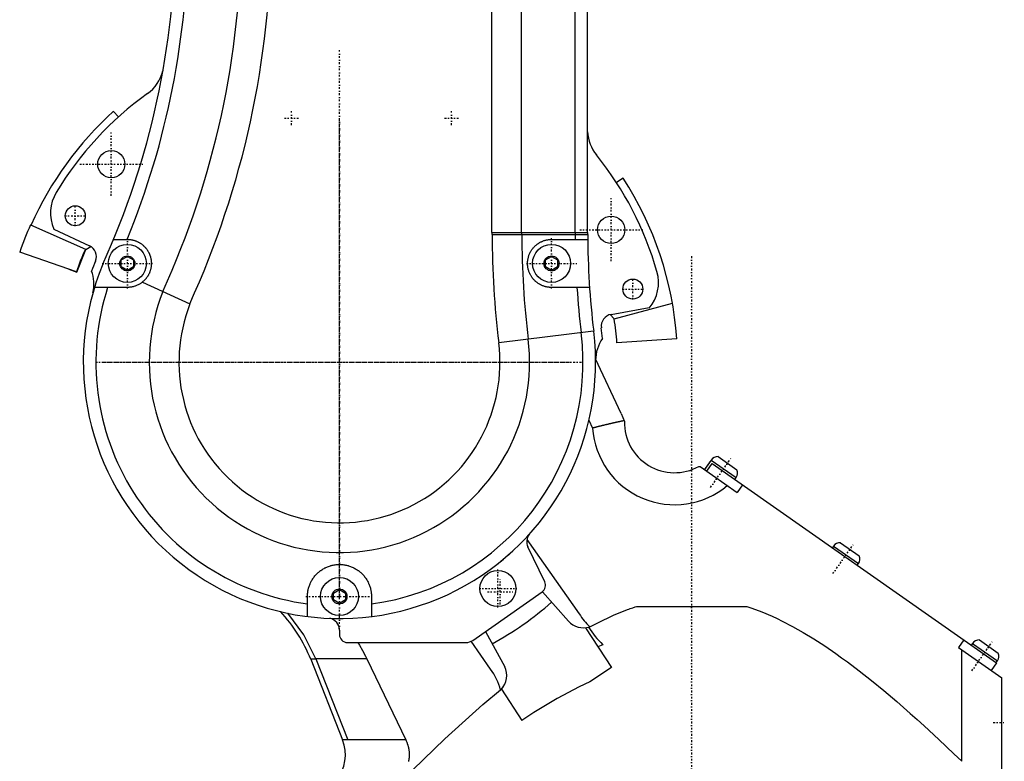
# Model space of a CAD drawing. Extents: x -484 to 152, y -5 to 754.
# Tile 3 of 8: x -168 to 78, y 230 to 416. Entities that reach past the tile are written whole.
import ezdxf

# ---------------------------------------------------------------- set-up
doc = ezdxf.new("R2010")
doc.units = 0
doc.linetypes.add('CENTER', pattern=[1.5, 0.45, -0.5, 0.05, -0.5])
doc.layers.add('AM_0', color=7, linetype='CONTINUOUS')
doc.layers.add('AM_7', color=7, linetype='CENTER')

msp = doc.modelspace()

# ---------------------------------------------------------------- linework, layer by layer
at = {"layer": 'AM_0', "color": 7, "linetype": 'CONTINUOUS'}
for p, q in [((-49.9, 362.4), (-49.9, 554.6)), ((-42.48, 362.4), (-42.48, 554.6)), ((-26, 362.4), (-26, 554.6)), ((-29.14, 362.4), (-29.14, 446)), ((-143.19, 391.32), (-144.42, 392.69)), ((-17.13, 376.02), (-18.81, 374.93)), ((-165.19, 364.37), (-151.49, 358.27)), ((-159.36, 363.28), (-150.48, 359.13)), ((-49.9, 362.4), (-26, 362.4)), ((-49.9, 361.93), (-25.95, 361.93)), ((-144.46, 360.7), (-141, 360.7)), ((-35, 360.7), (-25.95, 360.7)), ((-153.71, 352.63), (-167.9, 357.51)), ((-153.6, 352.53), (-151.37, 358.17)), ((-151.37, 358.17), (-150.12, 358.94)), ((-147.11, 354.53), (-147.15, 354.54)), ((-142.5, 355.57), (-141, 356.43)), ((-142.5, 353.83), (-142.5, 355.57)), ((-141, 356.43), (-139.5, 355.57)), ((-139.5, 355.57), (-139.5, 353.83)), ((-36.5, 355.57), (-35, 356.43)), ((-36.5, 353.83), (-36.5, 355.57)), ((-35, 356.43), (-33.5, 355.57)), ((-33.5, 355.57), (-33.5, 353.83)), ((-155.63, 353.29), (-153.6, 352.53)), ((-141, 352.97), (-142.5, 353.83)), ((-139.5, 353.83), (-141, 352.97)), ((-35, 352.97), (-36.5, 353.83)), ((-33.5, 353.83), (-35, 352.97)), ((-137.25, 350.01), (-125.36, 344.57)), ((-141, 348.7), (-149.21, 348.7)), ((-25.51, 348.7), (-35, 348.7)), ((-19.36, 340.87), (-4.8, 344.77)), ((-20.11, 341.97), (-10.61, 343.65)), ((-10.61, 343.65), (-10.61, 343.49)), ((-20.34, 341.92), (-19.36, 340.87)), ((-24.48, 337.8), (-48.2, 334.89)), ((-3.71, 335.89), (-18.67, 334.85)), ((-17.6, 317.2), (-23.99, 330.89)), ((-25.66, 315.54), (-24.74, 313.58)), ((-17.6, 317.2), (-16.78, 315.24)), ((4.52, 305.11), (3.2, 303.23)), ((4.87, 305.59), (3.21, 303.22)), ((4.52, 305.11), (4.53, 305.1)), ((4.87, 305.59), (11.1, 301.23)), ((6.62, 306.44), (11.3, 303.17)), ((1.79, 304), (2.1, 304)), ((2.1, 304), (11.39, 297.49)), ((3.77, 302.83), (5.09, 304.71)), ((5.09, 304.71), (76.2, 254.93)), ((10.76, 300.74), (11.1, 301.23)), ((12.71, 299.38), (11.39, 297.49)), ((-41.15, 285.76), (-28.09, 267.15)), ((-36.7, 275.17), (-40.9, 283.9)), ((35.47, 284.09), (35.17, 283.65)), ((35.47, 284.09), (41.7, 279.73)), ((37.22, 284.94), (41.9, 281.67)), ((41.39, 279.29), (41.7, 279.73)), ((-89.5, 272.37), (-88, 273.23)), ((-88, 273.23), (-86.5, 272.37)), ((-96, 266.5), (-96, 271.5)), ((-89.5, 270.63), (-89.5, 272.37)), ((-88, 269.77), (-89.5, 270.63)), ((-86.5, 270.63), (-88, 269.77)), ((-86.5, 272.37), (-86.5, 270.63)), ((-80, 271.5), (-80, 266.5)), ((-54.68, 260.54), (-37.35, 272.66)), ((-30.78, 265.32), (-37.3, 272.7)), ((-13.77, 269), (13.77, 269)), ((-26.51, 263.69), (-20.03, 253.72)), ((-25.77, 263.8), (-25.41, 263.91)), ((-25.73, 263.74), (-25.45, 263.9)), ((-88, 263.1), (-88, 262)), ((-51.5, 262.77), (-46.71, 253.94)), ((-86, 260), (-56.4, 260)), ((-50.25, 253.38), (-55.09, 260.3)), ((-22.23, 259.46), (-23.41, 258.92)), ((68.01, 260.66), (66.69, 258.78)), ((66.69, 258.78), (77.5, 251.2)), ((70.17, 259.79), (69.87, 259.36)), ((70.17, 259.79), (76.4, 255.43)), ((71.92, 260.64), (76.6, 257.37)), ((-81.17, 255.96), (-93.89, 255.96)), ((-93.89, 255.96), (-85.88, 235.7)), ((-81.17, 255.96), (-71.44, 235.7)), ((67.5, 230.33), (67.5, 258.21)), ((-95.18, 255.81), (-87.2, 235.7)), ((-93.83, 255.81), (-95.18, 255.81)), ((-20.03, 253.72), (-25.42, 250.22)), ((76.2, 254.93), (74.88, 253.04)), ((76.1, 255), (76.4, 255.43)), ((77.5, 226.46), (77.5, 251.2)), ((-47.11, 248.84), (-47.72, 248.12)), ((-47.39, 248.51), (-47.3, 248.58)), ((-47.53, 248.32), (-42.45, 240.5)), ((-71.44, 235.7), (-87.2, 235.7))]:
    msp.add_line(p, q, dxfattribs=at)
msp.add_lwpolyline([(-93.89, 255.96), (-96.89, 261.95), (-100.88, 267.31)], dxfattribs=at)
for points in [[(-141, 360.7, 0), (-140.93, 360.7, 0), (-140.8, 360.7, 0), (-140.66, 360.69, 0), (-140.6, 360.69, 0), (-140.53, 360.68, 0), (-140.4, 360.67, 0), (-140.26, 360.65, 0), (-140.13, 360.64, 0), (-140, 360.62, 0), (-139.87, 360.59, 0), (-139.81, 360.58, 0), (-139.74, 360.57, 0), (-139.61, 360.54, 0), (-139.49, 360.51, 0), (-139.36, 360.47, 0), (-139.24, 360.43, 0), (-139.11, 360.4, 0), (-139.05, 360.37, 0), (-138.99, 360.35, 0), (-138.87, 360.31, 0), (-138.75, 360.26, 0), (-138.69, 360.24, 0), (-138.63, 360.21, 0), (-138.52, 360.16, 0), (-138.4, 360.11, 0), (-138.34, 360.08, 0), (-138.28, 360.05, 0), (-138.17, 359.99, 0), (-138.05, 359.93, 0), (-137.94, 359.86, 0), (-137.82, 359.79, 0), (-137.71, 359.72, 0), (-137.66, 359.68, 0), (-137.6, 359.64, 0), (-137.49, 359.57, 0), (-137.38, 359.49, 0), (-137.27, 359.4, 0), (-137.17, 359.32, 0), (-137.07, 359.23, 0), (-137.01, 359.19, 0), (-136.96, 359.14, 0), (-136.86, 359.05, 0), (-136.77, 358.95, 0), (-136.67, 358.85, 0), (-136.58, 358.75, 0), (-136.49, 358.65, 0), (-136.44, 358.6, 0), (-136.4, 358.55, 0), (-136.31, 358.44, 0), (-136.23, 358.34, 0), (-136.14, 358.23, 0), (-136.07, 358.11, 0), (-135.99, 358, 0), (-135.95, 357.94, 0), (-135.92, 357.89, 0), (-135.85, 357.77, 0), (-135.78, 357.65, 0), (-135.71, 357.54, 0), (-135.65, 357.42, 0), (-135.59, 357.3, 0), (-135.56, 357.24, 0), (-135.53, 357.18, 0), (-135.48, 357.06, 0), (-135.43, 356.93, 0), (-135.41, 356.87, 0), (-135.38, 356.81, 0), (-135.34, 356.68, 0), (-135.29, 356.56, 0), (-135.27, 356.49, 0), (-135.25, 356.43, 0), (-135.22, 356.3, 0), (-135.18, 356.16, 0), (-135.15, 356.03, 0), (-135.12, 355.89, 0), (-135.09, 355.76, 0), (-135.08, 355.69, 0), (-135.07, 355.62, 0), (-135.05, 355.48, 0), (-135.03, 355.34, 0), (-135.02, 355.2, 0), (-135.01, 355.05, 0), (-135, 354.91, 0), (-135, 354.84, 0), (-135, 354.77, 0), (-135, 354.63, 0), (-135, 354.48, 0), (-135.01, 354.34, 0), (-135.02, 354.2, 0), (-135.03, 354.06, 0), (-135.04, 353.98, 0), (-135.05, 353.91, 0), (-135.07, 353.77, 0), (-135.1, 353.63, 0), (-135.12, 353.49, 0), (-135.15, 353.35, 0), (-135.19, 353.21, 0), (-135.2, 353.15, 0), (-135.22, 353.08, 0), (-135.26, 352.94, 0), (-135.31, 352.81, 0), (-135.35, 352.68, 0), (-135.4, 352.55, 0), (-135.45, 352.42, 0), (-135.48, 352.35, 0), (-135.5, 352.29, 0), (-135.56, 352.17, 0), (-135.62, 352.04, 0), (-135.65, 351.98, 0), (-135.68, 351.92, 0), (-135.75, 351.8, 0), (-135.82, 351.67, 0), (-135.85, 351.61, 0), (-135.89, 351.55, 0), (-135.97, 351.43, 0), (-136.05, 351.32, 0), (-136.13, 351.2, 0), (-136.21, 351.08, 0), (-136.3, 350.97, 0), (-136.34, 350.92, 0), (-136.39, 350.86, 0), (-136.48, 350.75, 0), (-136.58, 350.65, 0), (-136.68, 350.54, 0), (-136.78, 350.44, 0), (-136.88, 350.34, 0), (-136.93, 350.29, 0), (-136.98, 350.24, 0), (-137.09, 350.15, 0), (-137.2, 350.06, 0), (-137.25, 350.01, 0)], [(-35, 348.7, 0), (-35.08, 348.7, 0), (-35.25, 348.71, 0), (-35.42, 348.71, 0), (-35.5, 348.72, 0), (-35.58, 348.73, 0), (-35.75, 348.75, 0), (-35.92, 348.77, 0), (-36.09, 348.8, 0), (-36.26, 348.83, 0), (-36.43, 348.87, 0), (-36.51, 348.89, 0), (-36.59, 348.92, 0), (-36.76, 348.96, 0), (-36.92, 349.02, 0), (-37.09, 349.07, 0), (-37.25, 349.14, 0), (-37.41, 349.21, 0), (-37.49, 349.24, 0), (-37.57, 349.28, 0), (-37.72, 349.35, 0), (-37.88, 349.43, 0), (-37.95, 349.48, 0), (-38.03, 349.52, 0), (-38.18, 349.61, 0), (-38.32, 349.7, 0), (-38.39, 349.75, 0), (-38.46, 349.8, 0), (-38.6, 349.9, 0), (-38.74, 350, 0), (-38.87, 350.11, 0), (-38.99, 350.22, 0), (-39.12, 350.34, 0), (-39.18, 350.39, 0), (-39.24, 350.45, 0), (-39.36, 350.58, 0), (-39.48, 350.7, 0), (-39.59, 350.84, 0), (-39.7, 350.97, 0), (-39.81, 351.11, 0), (-39.86, 351.18, 0), (-39.91, 351.26, 0), (-40.01, 351.4, 0), (-40.11, 351.56, 0), (-40.2, 351.71, 0), (-40.29, 351.87, 0), (-40.37, 352.03, 0), (-40.41, 352.11, 0), (-40.45, 352.19, 0), (-40.53, 352.36, 0), (-40.59, 352.53, 0), (-40.66, 352.7, 0), (-40.71, 352.87, 0), (-40.77, 353.05, 0), (-40.79, 353.13, 0), (-40.81, 353.22, 0), (-40.86, 353.4, 0), (-40.89, 353.57, 0), (-40.92, 353.75, 0), (-40.95, 353.93, 0), (-40.97, 354.1, 0), (-40.98, 354.19, 0), (-40.99, 354.28, 0), (-40.99, 354.45, 0), (-41, 354.63, 0), (-41, 354.71, 0), (-41, 354.8, 0), (-40.99, 354.98, 0), (-40.98, 355.16, 0), (-40.98, 355.25, 0), (-40.97, 355.34, 0), (-40.94, 355.51, 0), (-40.92, 355.69, 0), (-40.88, 355.87, 0), (-40.85, 356.05, 0), (-40.8, 356.22, 0), (-40.78, 356.31, 0), (-40.75, 356.4, 0), (-40.7, 356.57, 0), (-40.64, 356.75, 0), (-40.58, 356.92, 0), (-40.51, 357.08, 0), (-40.43, 357.25, 0), (-40.39, 357.33, 0), (-40.35, 357.41, 0), (-40.27, 357.57, 0), (-40.18, 357.73, 0), (-40.09, 357.88, 0), (-39.99, 358.03, 0), (-39.89, 358.17, 0), (-39.84, 358.24, 0), (-39.79, 358.31, 0), (-39.68, 358.45, 0), (-39.57, 358.58, 0), (-39.46, 358.71, 0), (-39.35, 358.84, 0), (-39.23, 358.96, 0), (-39.17, 359.02, 0), (-39.11, 359.07, 0), (-38.98, 359.19, 0), (-38.85, 359.3, 0), (-38.72, 359.41, 0), (-38.58, 359.51, 0), (-38.44, 359.61, 0), (-38.37, 359.66, 0), (-38.3, 359.71, 0), (-38.15, 359.8, 0), (-38.01, 359.89, 0), (-37.93, 359.94, 0), (-37.85, 359.98, 0), (-37.7, 360.06, 0), (-37.54, 360.13, 0), (-37.46, 360.17, 0), (-37.38, 360.21, 0), (-37.22, 360.27, 0), (-37.06, 360.33, 0), (-36.9, 360.39, 0), (-36.74, 360.44, 0), (-36.57, 360.49, 0), (-36.49, 360.51, 0), (-36.4, 360.53, 0), (-36.24, 360.57, 0), (-36.07, 360.6, 0), (-35.9, 360.63, 0), (-35.74, 360.65, 0), (-35.57, 360.67, 0), (-35.49, 360.68, 0), (-35.41, 360.69, 0), (-35.24, 360.7, 0), (-35.08, 360.7, 0), (-35, 360.7, 0)], [(-137.25, 350.01, 0), (-137.35, 349.94, 0), (-137.53, 349.8, 0), (-137.73, 349.67, 0), (-137.82, 349.61, 0), (-137.92, 349.55, 0), (-138.12, 349.44, 0), (-138.31, 349.34, 0), (-138.51, 349.24, 0), (-138.71, 349.15, 0), (-138.91, 349.07, 0), (-139.02, 349.04, 0), (-139.12, 349, 0), (-139.34, 348.94, 0), (-139.55, 348.88, 0), (-139.77, 348.83, 0), (-139.99, 348.79, 0), (-140.21, 348.75, 0), (-140.33, 348.74, 0), (-140.44, 348.73, 0), (-140.66, 348.71, 0), (-140.89, 348.7, 0), (-141, 348.7, 0)], [(-16.85, 315.41, 0), (-16.86, 315.41, 0), (-16.88, 315.4, 0), (-16.89, 315.4, 0), (-16.9, 315.4, 0), (-16.91, 315.4, 0), (-16.93, 315.39, 0), (-16.96, 315.39, 0), (-16.98, 315.38, 0), (-17.01, 315.38, 0), (-17.03, 315.37, 0), (-17.04, 315.37, 0), (-17.06, 315.37, 0), (-17.09, 315.36, 0), (-17.12, 315.35, 0), (-17.15, 315.35, 0), (-17.18, 315.34, 0), (-17.22, 315.33, 0), (-17.24, 315.33, 0), (-17.25, 315.33, 0), (-17.29, 315.32, 0), (-17.33, 315.31, 0), (-17.35, 315.31, 0), (-17.37, 315.3, 0), (-17.41, 315.29, 0), (-17.45, 315.29, 0), (-17.48, 315.28, 0), (-17.5, 315.28, 0), (-17.54, 315.27, 0), (-17.59, 315.26, 0), (-17.64, 315.25, 0), (-17.68, 315.24, 0), (-17.73, 315.23, 0), (-17.76, 315.22, 0), (-17.79, 315.22, 0), (-17.84, 315.21, 0), (-17.89, 315.19, 0), (-17.95, 315.18, 0), (-18, 315.17, 0), (-18.06, 315.16, 0), (-18.09, 315.15, 0), (-18.12, 315.15, 0), (-18.18, 315.13, 0), (-18.24, 315.12, 0), (-18.3, 315.11, 0), (-18.36, 315.09, 0), (-18.43, 315.08, 0), (-18.46, 315.07, 0), (-18.49, 315.07, 0), (-18.56, 315.05, 0), (-18.63, 315.04, 0), (-18.7, 315.02, 0), (-18.76, 315.01, 0), (-18.84, 314.99, 0), (-18.87, 314.98, 0), (-18.91, 314.98, 0), (-18.98, 314.96, 0), (-19.05, 314.94, 0), (-19.13, 314.93, 0), (-19.2, 314.91, 0), (-19.28, 314.89, 0), (-19.32, 314.88, 0), (-19.36, 314.88, 0), (-19.43, 314.86, 0), (-19.51, 314.84, 0), (-19.55, 314.83, 0), (-19.59, 314.82, 0), (-19.67, 314.8, 0), (-19.76, 314.79, 0), (-19.8, 314.78, 0), (-19.84, 314.77, 0), (-19.92, 314.75, 0), (-20.01, 314.73, 0), (-20.09, 314.71, 0), (-20.18, 314.69, 0), (-20.26, 314.67, 0), (-20.31, 314.66, 0), (-20.35, 314.65, 0), (-20.44, 314.63, 0), (-20.53, 314.61, 0), (-20.62, 314.59, 0), (-20.71, 314.57, 0), (-20.8, 314.55, 0), (-20.84, 314.54, 0), (-20.89, 314.53, 0), (-20.98, 314.5, 0), (-21.07, 314.48, 0), (-21.17, 314.46, 0), (-21.26, 314.44, 0), (-21.35, 314.42, 0), (-21.4, 314.4, 0), (-21.45, 314.39, 0), (-21.54, 314.37, 0), (-21.64, 314.35, 0), (-21.74, 314.32, 0), (-21.84, 314.3, 0), (-21.93, 314.28, 0), (-21.98, 314.27, 0), (-22.03, 314.25, 0), (-22.13, 314.23, 0), (-22.23, 314.21, 0), (-22.33, 314.18, 0), (-22.43, 314.16, 0), (-22.53, 314.13, 0), (-22.58, 314.12, 0), (-22.63, 314.11, 0), (-22.73, 314.08, 0), (-22.83, 314.06, 0), (-22.88, 314.05, 0), (-22.93, 314.03, 0), (-23.03, 314.01, 0), (-23.14, 313.98, 0), (-23.19, 313.97, 0), (-23.24, 313.96, 0), (-23.34, 313.93, 0), (-23.44, 313.91, 0), (-23.55, 313.88, 0), (-23.65, 313.85, 0), (-23.75, 313.83, 0), (-23.81, 313.82, 0), (-23.86, 313.8, 0), (-23.96, 313.78, 0), (-24.06, 313.75, 0), (-24.17, 313.72, 0), (-24.27, 313.7, 0), (-24.38, 313.67, 0), (-24.43, 313.66, 0), (-24.48, 313.64, 0), (-24.58, 313.62, 0), (-24.69, 313.59, 0), (-24.74, 313.58, 0)], [(-48.4, 279.72, 0), (-47.93, 280.1, 0), (-46.99, 280.86, 0), (-46.06, 281.65, 0), (-45.6, 282.06, 0)], [(-96, 271.5, 0), (-96, 271.61, 0), (-95.99, 271.84, 0), (-95.98, 272.06, 0), (-95.97, 272.17, 0), (-95.96, 272.28, 0), (-95.94, 272.5, 0), (-95.91, 272.71, 0), (-95.87, 272.93, 0), (-95.83, 273.14, 0), (-95.78, 273.36, 0), (-95.75, 273.47, 0), (-95.73, 273.58, 0), (-95.66, 273.8, 0), (-95.6, 274.01, 0), (-95.52, 274.23, 0), (-95.44, 274.44, 0), (-95.35, 274.66, 0), (-95.3, 274.76, 0), (-95.26, 274.87, 0), (-95.16, 275.08, 0), (-95.05, 275.29, 0), (-94.99, 275.39, 0), (-94.93, 275.49, 0), (-94.82, 275.69, 0), (-94.69, 275.89, 0), (-94.63, 275.98, 0), (-94.56, 276.08, 0), (-94.42, 276.27, 0), (-94.28, 276.45, 0), (-94.14, 276.63, 0), (-93.98, 276.81, 0), (-93.83, 276.98, 0), (-93.75, 277.06, 0), (-93.67, 277.14, 0), (-93.51, 277.3, 0), (-93.34, 277.46, 0), (-93.17, 277.6, 0), (-93, 277.75, 0), (-92.82, 277.89, 0), (-92.73, 277.96, 0), (-92.63, 278.02, 0), (-92.44, 278.16, 0), (-92.24, 278.28, 0), (-92.04, 278.41, 0), (-91.83, 278.52, 0), (-91.62, 278.64, 0), (-91.51, 278.69, 0), (-91.4, 278.74, 0), (-91.18, 278.84, 0), (-90.95, 278.94, 0), (-90.72, 279.02, 0), (-90.49, 279.1, 0), (-90.26, 279.18, 0), (-90.14, 279.21, 0), (-90.02, 279.24, 0), (-89.78, 279.3, 0), (-89.54, 279.35, 0), (-89.31, 279.39, 0), (-89.07, 279.43, 0), (-88.83, 279.46, 0), (-88.71, 279.47, 0), (-88.59, 279.48, 0), (-88.35, 279.49, 0), (-88.12, 279.5, 0), (-88, 279.5, 0), (-87.88, 279.5, 0), (-87.65, 279.49, 0), (-87.41, 279.48, 0), (-87.29, 279.47, 0), (-87.17, 279.46, 0), (-86.93, 279.43, 0), (-86.69, 279.39, 0), (-86.46, 279.35, 0), (-86.22, 279.3, 0), (-85.98, 279.24, 0), (-85.86, 279.21, 0), (-85.74, 279.18, 0), (-85.51, 279.1, 0), (-85.28, 279.02, 0), (-85.05, 278.94, 0), (-84.82, 278.84, 0), (-84.6, 278.74, 0), (-84.49, 278.69, 0), (-84.38, 278.64, 0), (-84.17, 278.52, 0), (-83.96, 278.41, 0), (-83.76, 278.28, 0), (-83.56, 278.16, 0), (-83.37, 278.02, 0), (-83.27, 277.96, 0), (-83.18, 277.89, 0), (-83, 277.75, 0), (-82.83, 277.6, 0), (-82.66, 277.46, 0), (-82.49, 277.3, 0), (-82.33, 277.14, 0), (-82.25, 277.06, 0), (-82.17, 276.98, 0), (-82.02, 276.81, 0), (-81.86, 276.63, 0), (-81.72, 276.45, 0), (-81.58, 276.27, 0), (-81.44, 276.08, 0), (-81.37, 275.98, 0), (-81.31, 275.89, 0), (-81.18, 275.69, 0), (-81.07, 275.49, 0), (-81.01, 275.39, 0), (-80.95, 275.29, 0), (-80.84, 275.08, 0), (-80.74, 274.87, 0), (-80.7, 274.76, 0), (-80.65, 274.66, 0), (-80.56, 274.44, 0), (-80.48, 274.23, 0), (-80.4, 274.01, 0), (-80.34, 273.8, 0), (-80.27, 273.58, 0), (-80.25, 273.47, 0), (-80.22, 273.36, 0), (-80.17, 273.14, 0), (-80.13, 272.93, 0), (-80.09, 272.71, 0), (-80.06, 272.5, 0), (-80.04, 272.28, 0), (-80.03, 272.17, 0), (-80.02, 272.06, 0), (-80.01, 271.84, 0), (-80, 271.61, 0), (-80, 271.5, 0)], [(-25.42, 263.91, 0), (-23.44, 264.96, 0), (-19.54, 266.81, 0), (-17.29, 267.75, 0), (-16.64, 267.99, 0), (-16, 268.23, 0), (-15.69, 268.35, 0), (-15.37, 268.46, 0), (-14.73, 268.68, 0), (-14.09, 268.9, 0), (-13.77, 269, 0)], [(13.77, 269, 0), (15.03, 268.58, 0), (17.55, 267.64, 0), (20.08, 266.57, 0), (21.36, 265.98, 0), (22.64, 265.36, 0), (25.23, 264.01, 0), (27.86, 262.53, 0), (30.54, 260.91, 0), (33.27, 259.14, 0), (36.06, 257.23, 0), (37.48, 256.21, 0), (38.92, 255.16, 0), (41.87, 252.94, 0), (44.9, 250.55, 0), (48.02, 247.98, 0), (51.26, 245.24, 0), (54.62, 242.3, 0), (56.35, 240.76, 0), (58.11, 239.16, 0), (61.74, 235.81, 0), (65.54, 232.22, 0), (67.5, 230.33, 0)], [(-83.4, 259.99, 0), (-82.98, 259.32, 0), (-82.2, 257.98, 0), (-81.5, 256.63, 0), (-81.17, 255.96, 0)], [(-25.42, 250.22, 0), (-28.07, 248.96, 0), (-33.57, 246.04, 0), (-39.39, 242.51, 0), (-42.45, 240.5, 0)], [(-78.19, 219.73, 0), (-72.31, 225.62, 0), (-61.64, 235.9, 0), (-52.14, 244.48, 0), (-47.74, 248.22, 0)], [(-71.44, 235.7, 0), (-71.32, 235.44, 0), (-71.18, 235.12, 0), (-71.14, 235.02, 0), (-71.11, 234.93, 0), (-71.09, 234.88, 0), (-71.07, 234.83, 0), (-71.04, 234.73, 0), (-71.01, 234.64, 0), (-70.97, 234.54, 0), (-70.94, 234.44, 0), (-70.91, 234.34, 0), (-70.9, 234.29, 0), (-70.88, 234.24, 0), (-70.86, 234.14, 0), (-70.83, 234.03, 0), (-70.82, 233.98, 0), (-70.8, 233.93, 0), (-70.78, 233.83, 0), (-70.76, 233.73, 0), (-70.75, 233.68, 0), (-70.74, 233.62, 0), (-70.72, 233.52, 0), (-70.7, 233.42, 0), (-70.68, 233.32, 0), (-70.66, 233.21, 0), (-70.65, 233.11, 0), (-70.64, 233.06, 0), (-70.64, 233.01, 0), (-70.62, 232.9, 0), (-70.61, 232.8, 0), (-70.6, 232.7, 0), (-70.59, 232.6, 0), (-70.59, 232.5, 0), (-70.59, 232.45, 0), (-70.58, 232.4, 0), (-70.58, 232.3, 0), (-70.58, 232.2, 0), (-70.57, 232.1, 0), (-70.57, 232, 0), (-70.57, 231.91, 0), (-70.57, 231.86, 0), (-70.58, 231.81, 0), (-70.58, 231.71, 0), (-70.58, 231.61, 0), (-70.59, 231.51, 0), (-70.59, 231.41, 0), (-70.6, 231.31, 0), (-70.61, 231.26, 0), (-70.61, 231.21, 0), (-70.62, 231.11, 0), (-70.63, 231, 0), (-70.65, 230.9, 0), (-70.66, 230.8, 0), (-70.68, 230.69, 0), (-70.69, 230.64, 0), (-70.7, 230.59, 0), (-70.71, 230.49, 0), (-70.73, 230.38, 0), (-70.74, 230.33, 0), (-70.75, 230.28, 0)]]:
    msp.add_polyline3d(points, dxfattribs=at)
for centre, radius in [((-145, 379.5), 3.4), ((-154, 366.6), 2.5), ((-20.1, 363.1), 3.4), ((-141, 354.7), 4.75), ((-35, 354.7), 4.75), ((-141, 354.7), 1.88), ((-35, 354.7), 1.88), ((-14.7, 348.3), 2.5), ((-88, 271.5), 4.75), ((-48.4, 273.5), 4.5), ((-88, 271.5), 1.88)]:
    msp.add_circle(centre, radius, dxfattribs=at)
for centre, radius, start, end in [((-329, 437.8), 200, 335.4, 0), ((-329, 437.8), 203.14, 337.6952, 0), ((-329, 437.8), 216.48, 335.4, 0), ((-329, 437.8), 223.9, 335.4, 0), ((-141.81, 405.24), 10, 305.5691, 345.8066), ((-131.63, 402.67), 0.5, 152.2108, 165.8066), ((-88, 330), 82.5, 125.5691, 149.0719), ((-88, 330), 84.35, 131.9868, 156), ((-26.49, 387.57), 0.5, 2.7294, 12.5315), ((-16, 388.07), 10, 182.7294, 218.8877), ((-88, 330), 82.5, 15.9281, 38.8877), ((-88, 330), 84.5, 4, 33), ((-150.19, 367.26), 10, 149.0719, 203.4855), ((-88, 330), 84.5, 156, 161), ((174, 362.4), 223.9, 180, 180.1203), ((172.05, 361.93), 221.9, 180, 187), ((174, 362.4), 216.48, 180, 180.1245), ((172.05, 361.93), 214.48, 180, 187), ((174, 362.4), 203.14, 180, 180.1326), ((172.05, 361.93), 201.14, 180, 180.3503), ((174, 362.4), 200, 180, 180.1347), ((172.05, 361.93), 198, 180, 187), ((-88, 330), 69.5, 156, 161), ((-151.74, 356.41), 3, 337.4922, 65), ((-88, 330), 64, 157.4667, 7), ((-88, 330), 66, 157.4919, 159.8005), ((-159.38, 349.5), 10, 348.2671, 19.2011), ((-18.28, 349.9), 10, 320.144, 15.928), ((-149.1, 347.37), 0.5, 168.2671, 181.8099), ((-88, 330), 60.86, 162.1043, 262.4461), ((-88, 330), 47.52, 158.1838, 7), ((172.05, 361.93), 201.14, 183.7712, 187), ((-88, 330), 40.1, 158.6996, 7), ((-19.59, 339.02), 3, 100, 187.5081), ((-88, 330), 69.5, 4, 9), ((-88, 330), 60.86, 277.5539, 7), ((-88, 330), 66, 5.1995, 7.5081), ((-14, 330.36), 10, 145.7989, 179.2371), ((-24.5, 330.5), 0.5, 355.2756, 359.2371), ((-4.28, 314.92), 12.5, 178.5594, 299.1022), ((-4.28, 314.92), 20.5, 183.7592, 310.0615), ((6.51, 304.44), 2, 86.7883, 145), ((9.46, 302.38), 2, 325, 23.2117), ((-38.2, 285.2), 3, 143.5012, 205.7165), ((37.11, 282.94), 2, 86.7883, 145), ((40.06, 280.88), 2, 325, 23.2117), ((-38.5, 274.3), 2, 304.9713, 25.7165), ((-88, 330), 80, 298.4977, 311.5019), ((-130.5, 241.8), 38, 21.6369, 42.9925), ((-91, 263.1), 3, 0, 79.1474), ((-10.71, 278.78), 20.92, 213.7892, 225.3136), ((-26.97, 268.88), 5.21, 223.0501, 286.1415), ((-1.52, 280.02), 29.18, 213.7746, 224.7856), ((-86, 262), 2, 180, 270), ((-56.4, 263), 3, 270, 304.9713), ((71.81, 258.64), 2, 86.7883, 145), ((74.76, 256.58), 2, 325, 23.2117), ((-51.24, 251.73), 5.04, 317.3995, 26.0431), ((-61.55, 244.71), 14.24, 13.8786, 37.5186), ((-96.49, 232), 10, 319.9497, 21.7182)]:
    msp.add_arc(centre, radius, start, end, dxfattribs=at)
at = {"layer": 'AM_7', "color": 4, "linetype": 'CENTER'}
for p, q in [((-88, 271.2), (-88, 408)), ((-100, 389.27), (-100, 392.73)), ((-60, 389.27), (-60, 392.73)), ((-101.73, 391), (-98.27, 391)), ((-88, 263.1), (-88, 390.9)), ((-61.73, 391), (-58.27, 391)), ((-145, 371.62), (-145, 387.38)), ((-152.88, 379.5), (-137.12, 379.5)), ((-154, 363.98), (-154, 369.23)), ((-20.1, 355.23), (-20.1, 370.98)), ((-156.62, 366.6), (-151.38, 366.6)), ((-27.97, 363.1), (-12.22, 363.1)), ((-141, 348.4), (-141, 361)), ((-35, 348.4), (-35, 361)), ((-147.3, 354.7), (-134.7, 354.7)), ((-41.3, 354.7), (-28.7, 354.7)), ((0, 356.5), (0, 191.5)), ((-14.7, 345.68), (-14.7, 350.93)), ((-17.32, 348.3), (-12.07, 348.3)), ((-148.9, 330), (-27.1, 330)), ((-146.8, 330), (-29.2, 330)), ((4.71, 298.74), (10.03, 306.32)), ((35.31, 277.24), (40.63, 284.82)), ((-48.4, 268.77), (-48.4, 278.23)), ((-47.86, 269.53), (-47.86, 275.83)), ((-53.12, 273.5), (-43.67, 273.5)), ((-96.4, 271.5), (-79.6, 271.5)), ((-51.01, 272.68), (-44.71, 272.68)), ((70.01, 252.94), (75.33, 260.52)), ((75.38, 240), (78.12, 240))]:
    msp.add_line(p, q, dxfattribs=at)

doc.saveas('drawing.dxf')
